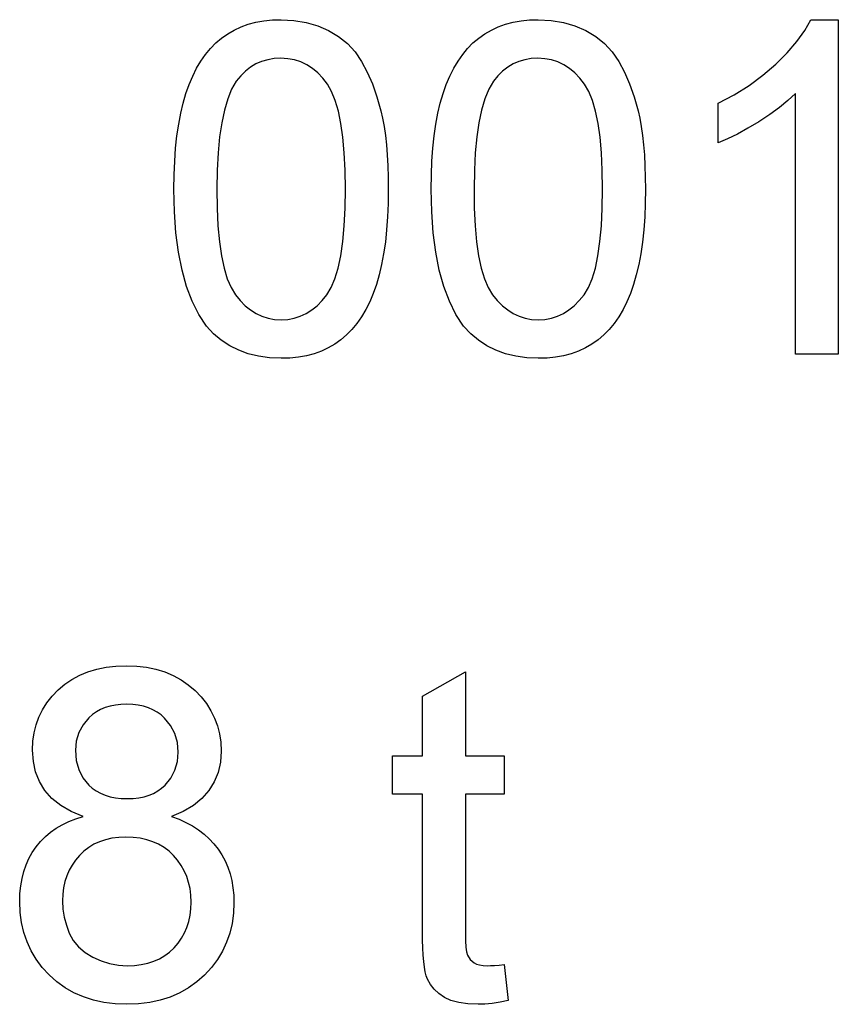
# Model space of a CAD drawing. Header units: inches. Extents: x 0.7 to 43.6, y 0.3 to 38.8.
# Tile 7 of 95: x 6.935 to 7.057, y 24.316 to 24.463. Entities that reach past the tile are written whole.
import ezdxf

# ---------------------------------------------------------------- set-up
doc = ezdxf.new("R2010")
doc.units = ezdxf.units.IN
doc.header["$MEASUREMENT"] = 0

msp = doc.modelspace()

# ---------------------------------------------------------------- linework, layer by layer
at = {"color": 7, "linetype": 'Continuous', "flags": 128}
for points in [[(6.957605, 24.437923), (6.957636, 24.440066), (6.957717, 24.442119), (6.957857, 24.444062), (6.958057, 24.445895), (6.958308, 24.447638), (6.958618, 24.449271), (6.958979, 24.450803), (6.959399, 24.452235), (6.95987, 24.453578), (6.960401, 24.45483), (6.960992, 24.455991), (6.961633, 24.457073), (6.962324, 24.458055), (6.963065, 24.458966), (6.963866, 24.459778), (6.964728, 24.460509), (6.965639, 24.46115), (6.966611, 24.461711), (6.967632, 24.462191), (6.968724, 24.462572), (6.969866, 24.462872), (6.971058, 24.463093), (6.97232, 24.463223), (6.973632, 24.463263), (6.973632, 24.463263), (6.975555, 24.463163), (6.977388, 24.462862), (6.979111, 24.462352), (6.980733, 24.461651), (6.982226, 24.460759), (6.983538, 24.459697), (6.98469, 24.458445), (6.985661, 24.457023), (6.986513, 24.455431), (6.987274, 24.453668), (6.987955, 24.451745), (6.988546, 24.449651), (6.988806, 24.44852), (6.989037, 24.447288), (6.989227, 24.445965), (6.989377, 24.444543), (6.989497, 24.443031), (6.989588, 24.441428), (6.989638, 24.439725), (6.989658, 24.437923), (6.989658, 24.437923), (6.989628, 24.435789), (6.989548, 24.433756), (6.989407, 24.431833), (6.989217, 24.43), (6.988957, 24.428267), (6.988656, 24.426634), (6.988296, 24.425102), (6.987875, 24.42367), (6.987404, 24.422338), (6.986883, 24.421086), (6.986302, 24.419914), (6.985661, 24.418842), (6.98497, 24.41785), (6.984229, 24.416939), (6.983428, 24.416118), (6.982566, 24.415386), (6.981655, 24.414735), (6.980683, 24.414175), (6.979652, 24.413704), (6.97857, 24.413313), (6.977418, 24.413013), (6.976216, 24.412792), (6.974954, 24.412662), (6.973632, 24.412622), (6.973632, 24.412622), (6.971899, 24.412702), (6.970267, 24.412923), (6.968724, 24.413303), (6.967282, 24.413824), (6.96594, 24.414505), (6.964688, 24.415336), (6.963526, 24.416308), (6.962464, 24.41744), (6.962464, 24.41744), (6.961322, 24.419183), (6.960341, 24.421166), (6.959499, 24.423369), (6.958818, 24.425813), (6.958288, 24.428497), (6.957907, 24.431402), (6.957687, 24.434547), (6.957606, 24.437923)], [(6.996067, 24.437923), (6.996098, 24.440066), (6.996178, 24.442119), (6.996318, 24.444062), (6.996519, 24.445895), (6.996769, 24.447638), (6.99708, 24.449271), (6.99744, 24.450803), (6.997861, 24.452235), (6.998332, 24.453578), (6.998862, 24.45483), (6.999453, 24.455991), (7.000094, 24.457073), (7.000786, 24.458055), (7.001527, 24.458966), (7.002328, 24.459778), (7.003189, 24.460509), (7.004101, 24.46115), (7.005072, 24.461711), (7.006094, 24.462191), (7.007186, 24.462572), (7.008328, 24.462872), (7.00952, 24.463093), (7.010782, 24.463223), (7.012094, 24.463263), (7.012094, 24.463263), (7.014017, 24.463163), (7.01585, 24.462862), (7.017572, 24.462352), (7.019195, 24.461651), (7.020687, 24.460759), (7.021999, 24.459697), (7.023151, 24.458445), (7.024123, 24.457023), (7.024974, 24.455431), (7.025735, 24.453668), (7.026417, 24.451745), (7.027007, 24.449651), (7.027268, 24.44852), (7.027498, 24.447288), (7.027689, 24.445965), (7.027839, 24.444543), (7.027959, 24.443031), (7.028049, 24.441428), (7.028099, 24.439725), (7.028119, 24.437923), (7.028119, 24.437923), (7.028089, 24.435789), (7.028009, 24.433756), (7.027869, 24.431833), (7.027679, 24.43), (7.027418, 24.428267), (7.027118, 24.426634), (7.026757, 24.425102), (7.026336, 24.42367), (7.025866, 24.422338), (7.025345, 24.421086), (7.024764, 24.419914), (7.024123, 24.418842), (7.023432, 24.41785), (7.022691, 24.416939), (7.021889, 24.416118), (7.021028, 24.415386), (7.020116, 24.414735), (7.019145, 24.414175), (7.018113, 24.413704), (7.017032, 24.413313), (7.01588, 24.413013), (7.014678, 24.412792), (7.013416, 24.412662), (7.012094, 24.412622), (7.012094, 24.412622), (7.010361, 24.412702), (7.008728, 24.412923), (7.007186, 24.413303), (7.005743, 24.413824), (7.004401, 24.414505), (7.003149, 24.415336), (7.001987, 24.416308), (7.000926, 24.41744), (7.000926, 24.41744), (6.999784, 24.419183), (6.998802, 24.421166), (6.997961, 24.423369), (6.99728, 24.425813), (6.996749, 24.428497), (6.996368, 24.431402), (6.996148, 24.434547), (6.996068, 24.437923)], [(7.056964, 24.413263), (7.050555, 24.413263), (7.050555, 24.413263), (7.050555, 24.452225), (7.050555, 24.452225), (7.049433, 24.451174), (7.048151, 24.450122), (7.046699, 24.44906), (7.045086, 24.448009), (7.043444, 24.447027), (7.041881, 24.446166), (7.040409, 24.445445), (7.039017, 24.444854), (7.039017, 24.444854), (7.039017, 24.450763), (7.039017, 24.450763), (7.041401, 24.452035), (7.043624, 24.453427), (7.045697, 24.45495), (7.04762, 24.456602), (7.049333, 24.458305), (7.050765, 24.459988), (7.051937, 24.461641), (7.052839, 24.463263), (7.052839, 24.463263), (7.056965, 24.463263), (7.056965, 24.463263), (7.056965, 24.413263)], [(6.964016, 24.437943), (6.964057, 24.435058), (6.964187, 24.432424), (6.964407, 24.43006), (6.964708, 24.427947), (6.965098, 24.426104), (6.965579, 24.424521), (6.96614, 24.423189), (6.966791, 24.422127), (6.967502, 24.421256), (6.968263, 24.420495), (6.969055, 24.419854), (6.969886, 24.419323), (6.970767, 24.418912), (6.971679, 24.418622), (6.97264, 24.418451), (6.973632, 24.418391), (6.973632, 24.418391), (6.974624, 24.418451), (6.975585, 24.418622), (6.976497, 24.418922), (6.977378, 24.419333), (6.978209, 24.419854), (6.979001, 24.420495), (6.979762, 24.421256), (6.980473, 24.422137), (6.981124, 24.423209), (6.981685, 24.424531), (6.982166, 24.426124), (6.982556, 24.427967), (6.982857, 24.43007), (6.983077, 24.432434), (6.983207, 24.435058), (6.983247, 24.437943), (6.983247, 24.437943), (6.983207, 24.440767), (6.983077, 24.443351), (6.982867, 24.445675), (6.982576, 24.447758), (6.982196, 24.449601), (6.981735, 24.451184), (6.981184, 24.452526), (6.980553, 24.453618), (6.979852, 24.454529), (6.979111, 24.45531), (6.97831, 24.455981), (6.977458, 24.456522), (6.976557, 24.456953), (6.975615, 24.457253), (6.974614, 24.457434), (6.973562, 24.457494), (6.973562, 24.457494), (6.97257, 24.457444), (6.971619, 24.457284), (6.970717, 24.457013), (6.969866, 24.456643), (6.969055, 24.456152), (6.968294, 24.455571), (6.967582, 24.45487), (6.966911, 24.454068), (6.966911, 24.454068), (6.96623, 24.452856), (6.965649, 24.451424), (6.965149, 24.449751), (6.964738, 24.447858), (6.964427, 24.445725), (6.964197, 24.443361), (6.964067, 24.440767), (6.964017, 24.437943)], [(7.002478, 24.437943), (7.002518, 24.435058), (7.002649, 24.432424), (7.002869, 24.43006), (7.003169, 24.427947), (7.00356, 24.426104), (7.004041, 24.424521), (7.004602, 24.423189), (7.005253, 24.422127), (7.005964, 24.421256), (7.006725, 24.420495), (7.007516, 24.419854), (7.008348, 24.419323), (7.009229, 24.418912), (7.01014, 24.418622), (7.011102, 24.418451), (7.012094, 24.418391), (7.012094, 24.418391), (7.013085, 24.418451), (7.014047, 24.418622), (7.014958, 24.418922), (7.01584, 24.419333), (7.016671, 24.419854), (7.017462, 24.420495), (7.018223, 24.421256), (7.018935, 24.422137), (7.019586, 24.423209), (7.020147, 24.424531), (7.020627, 24.426124), (7.021018, 24.427967), (7.021318, 24.43007), (7.021539, 24.432434), (7.021669, 24.435058), (7.021709, 24.437943), (7.021709, 24.437943), (7.021669, 24.440767), (7.021539, 24.443351), (7.021328, 24.445675), (7.021038, 24.447758), (7.020657, 24.449601), (7.020197, 24.451184), (7.019646, 24.452526), (7.019015, 24.453618), (7.018314, 24.454529), (7.017572, 24.45531), (7.016771, 24.455981), (7.01592, 24.456522), (7.015018, 24.456953), (7.014077, 24.457253), (7.013075, 24.457434), (7.012024, 24.457494), (7.012024, 24.457494), (7.011032, 24.457444), (7.01008, 24.457284), (7.009179, 24.457013), (7.008328, 24.456643), (7.007516, 24.456152), (7.006755, 24.455571), (7.006044, 24.45487), (7.005373, 24.454068), (7.005373, 24.454068), (7.004692, 24.452856), (7.004111, 24.451424), (7.00361, 24.449751), (7.003199, 24.447858), (7.002889, 24.445725), (7.002659, 24.443361), (7.002528, 24.440767), (7.002478, 24.437943)], [(6.944023, 24.344079), (6.942222, 24.34484), (6.940669, 24.345742), (6.939357, 24.346793), (6.938306, 24.347985), (6.937494, 24.349317), (6.936913, 24.35077), (6.936573, 24.352342), (6.936453, 24.354045), (6.936453, 24.354045), (6.936513, 24.355357), (6.936693, 24.356609), (6.936993, 24.357811), (6.937414, 24.358963), (6.937945, 24.360054), (6.938606, 24.361096), (6.939377, 24.362088), (6.940279, 24.363019), (6.94128, 24.363871), (6.942352, 24.364612), (6.943514, 24.365233), (6.944746, 24.365744), (6.946058, 24.366144), (6.94745, 24.366425), (6.948923, 24.366595), (6.950475, 24.366655), (6.950475, 24.366655), (6.952038, 24.366595), (6.95351, 24.366425), (6.954912, 24.366134), (6.956244, 24.365723), (6.957486, 24.365203), (6.958658, 24.364562), (6.95975, 24.36381), (6.960761, 24.362939), (6.961673, 24.361988), (6.962464, 24.360976), (6.963135, 24.359924), (6.963686, 24.358822), (6.964107, 24.357661), (6.964417, 24.356449), (6.964598, 24.355197), (6.964658, 24.353885), (6.964658, 24.353885), (6.964548, 24.352242), (6.964197, 24.350699), (6.963626, 24.349277), (6.962815, 24.347965), (6.961783, 24.346783), (6.960511, 24.345742), (6.958999, 24.34484), (6.957246, 24.344079), (6.957246, 24.344079), (6.958358, 24.343678), (6.959389, 24.343207), (6.960361, 24.342687), (6.961272, 24.342116), (6.962104, 24.341475), (6.962865, 24.340784), (6.963566, 24.340032), (6.964197, 24.339221), (6.964758, 24.33836), (6.965239, 24.337458), (6.965649, 24.336517), (6.96599, 24.335545), (6.96625, 24.334514), (6.966431, 24.333452), (6.966541, 24.33235), (6.966581, 24.331208), (6.966581, 24.331208), (6.966511, 24.329636), (6.9663, 24.328123), (6.96596, 24.326671), (6.965479, 24.325289), (6.964858, 24.323967), (6.964097, 24.322715), (6.963195, 24.321523), (6.962164, 24.320391), (6.961022, 24.319369), (6.95979, 24.318478), (6.958468, 24.317727), (6.957056, 24.317106), (6.955563, 24.316625), (6.953981, 24.316284), (6.952308, 24.316084), (6.950555, 24.316014), (6.950555, 24.316014), (6.948802, 24.316084), (6.94713, 24.316284), (6.945547, 24.316635), (6.944055, 24.317116), (6.942642, 24.317727), (6.94132, 24.318488), (6.940088, 24.319379), (6.938937, 24.320411), (6.937905, 24.321543), (6.937013, 24.322745), (6.936252, 24.324017), (6.935631, 24.325349), (6.935151, 24.326761), (6.93481, 24.328234), (6.9346, 24.329766), (6.93453, 24.331379), (6.93453, 24.331379), (6.93457, 24.33258), (6.93468, 24.333732), (6.93488, 24.334824), (6.935151, 24.335876), (6.935491, 24.336877), (6.935912, 24.337829), (6.936413, 24.33872), (6.936993, 24.339572), (6.937645, 24.340363), (6.938366, 24.341094), (6.939147, 24.341755), (6.939988, 24.342356), (6.9409, 24.342877), (6.941881, 24.343348), (6.942923, 24.343748), (6.944025, 24.344079)], [(7.006965, 24.321943), (7.007606, 24.316565), (7.007606, 24.316565), (7.006374, 24.316324), (7.005213, 24.316154), (7.004121, 24.316044), (7.003089, 24.316014), (7.003089, 24.316014), (7.001557, 24.316084), (7.000205, 24.316274), (6.999033, 24.316605), (6.998041, 24.317056), (6.99721, 24.317617), (6.996519, 24.318258), (6.995948, 24.318989), (6.995517, 24.31979), (6.995347, 24.320271), (6.995197, 24.320872), (6.995076, 24.321583), (6.994966, 24.322424), (6.994886, 24.323366), (6.994836, 24.324437), (6.994796, 24.325619), (6.994786, 24.326921), (6.994786, 24.326921), (6.994786, 24.347424), (6.994786, 24.347424), (6.990299, 24.347424), (6.990299, 24.347424), (6.990299, 24.353193), (6.990299, 24.353193), (6.994786, 24.353193), (6.994786, 24.353193), (6.994786, 24.362088), (6.994786, 24.362088), (7.001196, 24.365734), (7.001196, 24.365734), (7.001196, 24.353193), (7.001196, 24.353193), (7.006965, 24.353193), (7.006965, 24.353193), (7.006965, 24.347424), (7.006965, 24.347424), (7.001196, 24.347424), (7.001196, 24.347424), (7.001196, 24.326691), (7.001196, 24.326691), (7.001216, 24.325519), (7.001276, 24.324578), (7.001366, 24.323867), (7.001497, 24.323386), (7.001897, 24.322725), (7.002478, 24.322214), (7.002859, 24.322024), (7.00332, 24.321893), (7.00385, 24.321813), (7.004451, 24.321783), (7.004451, 24.321783), (7.004962, 24.321793), (7.005553, 24.321823), (7.006224, 24.321873), (7.006965, 24.321943)], [(6.942861, 24.354015), (6.942983, 24.352492), (6.943364, 24.35112), (6.943985, 24.349888), (6.944856, 24.348806), (6.945387, 24.348336), (6.945968, 24.347925), (6.946609, 24.347574), (6.9473, 24.347294), (6.948041, 24.347064), (6.948842, 24.346913), (6.949704, 24.346813), (6.950615, 24.346783), (6.950615, 24.346783), (6.951507, 24.346813), (6.952348, 24.346913), (6.953129, 24.347064), (6.95387, 24.347284), (6.954542, 24.347564), (6.955173, 24.347915), (6.955743, 24.348316), (6.956264, 24.348786), (6.957136, 24.349848), (6.957757, 24.35103), (6.958127, 24.352312), (6.958247, 24.353714), (6.958247, 24.353714), (6.958117, 24.355167), (6.957737, 24.356509), (6.957096, 24.357721), (6.956204, 24.358812), (6.955673, 24.359303), (6.955082, 24.359724), (6.954451, 24.360074), (6.95377, 24.360365), (6.953039, 24.360595), (6.952258, 24.360756), (6.951437, 24.360856), (6.950555, 24.360886), (6.950555, 24.360886), (6.949674, 24.360856), (6.948842, 24.360756), (6.948051, 24.360605), (6.94732, 24.360385), (6.946639, 24.360094), (6.946008, 24.359744), (6.945417, 24.359333), (6.944886, 24.358863), (6.944005, 24.357801), (6.943374, 24.356639), (6.942993, 24.355377), (6.942863, 24.354015)], [(6.94094, 24.331499), (6.941, 24.330267), (6.94119, 24.329045), (6.941511, 24.327853), (6.941951, 24.326671), (6.942552, 24.325569), (6.943334, 24.324598), (6.944305, 24.323766), (6.945447, 24.323055), (6.946699, 24.322494), (6.947981, 24.322104), (6.949283, 24.321863), (6.950605, 24.321783), (6.950605, 24.321783), (6.951697, 24.321823), (6.952719, 24.321953), (6.95369, 24.322164), (6.954602, 24.322454), (6.955443, 24.322835), (6.956234, 24.323296), (6.956955, 24.323836), (6.957626, 24.324467), (6.958227, 24.325169), (6.958738, 24.32591), (6.959179, 24.326691), (6.95954, 24.327522), (6.95981, 24.328404), (6.96001, 24.329325), (6.96013, 24.330287), (6.960171, 24.331298), (6.960171, 24.331298), (6.96013, 24.33233), (6.96001, 24.333312), (6.9598, 24.334253), (6.95952, 24.335145), (6.959149, 24.335996), (6.958698, 24.336797), (6.958157, 24.337548), (6.957546, 24.33826), (6.956865, 24.338901), (6.956114, 24.339461), (6.955313, 24.339942), (6.954451, 24.340323), (6.95353, 24.340623), (6.952548, 24.340844), (6.951517, 24.340974), (6.950415, 24.341014), (6.950415, 24.341014), (6.949343, 24.340974), (6.948322, 24.340844), (6.94737, 24.340633), (6.946469, 24.340333), (6.945627, 24.339952), (6.944846, 24.339482), (6.944125, 24.338931), (6.943464, 24.33829), (6.942873, 24.337588), (6.942362, 24.336847), (6.941921, 24.336066), (6.941571, 24.335235), (6.94129, 24.334363), (6.9411, 24.333452), (6.94098, 24.3325), (6.94094, 24.331499)]]:
    msp.add_lwpolyline(points, dxfattribs=at)

doc.saveas('drawing.dxf')
